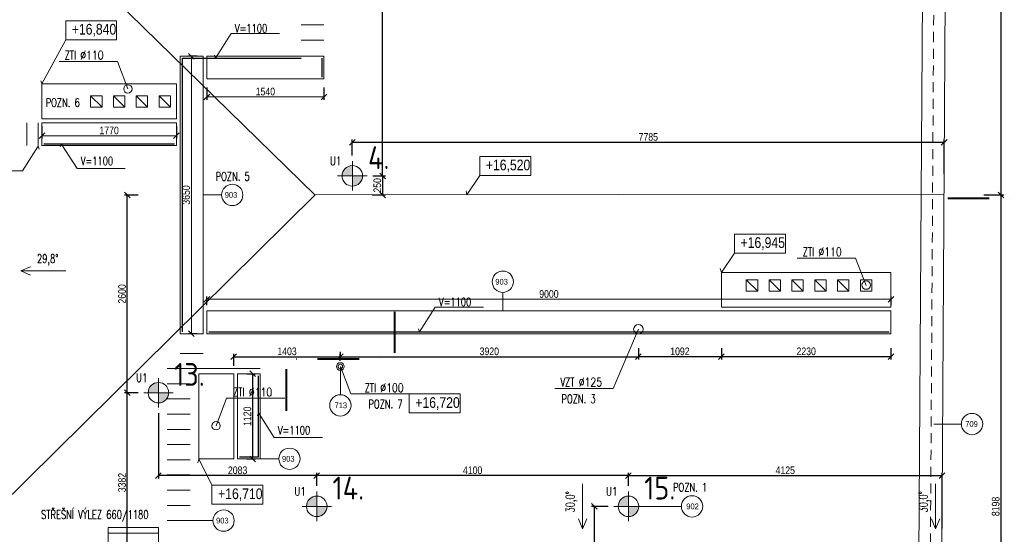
# Model space of a CAD drawing. Header units: millimetres. Extents: x -300958 to -108039, y 30118 to 292543.
# Tile 253 of 256: x -197241 to -184289, y 186822 to 193593. Entities that reach past the tile are written whole.
import ezdxf
from ezdxf.enums import TextEntityAlignment as Align

# ---------------------------------------------------------------- set-up
doc = ezdxf.new("R2010")
doc.units = ezdxf.units.MM
doc.header["$MEASUREMENT"] = 0
doc.linetypes.add('DGN Style 2', pattern=[879.857395, 527.914437, -351.942958])
doc.linetypes.add('DGN Style 4', pattern=[1094.119168, 546.717885, -273.358943, 0.683397, -273.358943])
doc.layers.get('0').update_dxf_attribs({"lineweight": 13})
doc.layers.get('Defpoints').update_dxf_attribs({"color": 3, "lineweight": 13})
for name, color, linetype, lineweight in [('dims', 7, 'Continuous', 9), ('legenda', 7, 'Continuous', 13), ('Materiály', 1, 'Continuous', 13), ('navrh', 1, 'Continuous', 9), ('popis', 7, 'Continuous', 9), ('PSV', 7, 'Continuous', 13), ('rez', 7, 'Continuous', 13), ('tenka', 7, 'Continuous', 13), ('TOPWET s.r.o. - kotevní body', 12, 'Continuous', 18), ('TOPWET s.r.o. - popisky', 12, 'Continuous', 18), ('výškové kóty', 7, 'Continuous', 13), ('zařizovací předměty', 7, 'Continuous', 9)]:
    doc.layers.add(name, color=color, linetype=linetype, lineweight=lineweight)
doc.styles.add('ISOCPEUR', font='isocpeur.ttf')
doc.styles.add('STYLE-0', font='ARIALN.TTF')
doc.styles.add('Style-Arial', font='arial.ttf')
doc.dimstyles.new('arch', dxfattribs={"dimscale": 50, "dimtxt": 2.5, "dimasz": 2.5, "dimexe": 1.25, "dimexo": 0.9, "dimtad": 1, "dimdec": 0, "dimtxsty": 'STYLE-0', "dimblk": 'ARCHTICK', "dimcen": 2.5, "dimadec": 0, "dimazin": 0, "dimtfac": 1, "dimtdec": 0, "dimtmove": 2, "dimatfit": 3, "dimldrblk": 'ARCHTICK', "dimfxl": 0, "dimarcsym": 0})

# ---------------------------------------------------------------- blocks, each defined once
blk = doc.blocks.new('_ArchTick')
at = {"color": 0, "linetype": 'ByBlock', "flags": 128}
blk.add_lwpolyline([(-0.5, -0.5), (0.5, 0.5)], dxfattribs=at)
blk = doc.blocks.new('*D2227')
at = {"layer": 'Defpoints', "color": 0, "linetype": 'Continuous'}
for p in [(-193023, 189159), (-193023, 189030), (-194425, 188965)]:
    blk.add_point(p, dxfattribs=at)
at = {"layer": 'dims', "color": 0, "linetype": 'Continuous', "lineweight": -2}
for p, q in [((-194425, 189040), (-194425, 189197)), ((-194425, 189159), (-193023, 189159)), ((-193023, 189105), (-193023, 189197))]:
    blk.add_line(p, q, dxfattribs=at)
at = {"layer": 'dims', "color": 0, "linetype": 'Continuous', "lineweight": -2, "xscale": 75, "yscale": 75, "zscale": 75, "rotation": 180}
blk.add_blockref('_ArchTick', (-194425, 189159), dxfattribs=at)
at = {"layer": 'dims', "color": 0, "linetype": 'Continuous', "lineweight": -2, "xscale": 75, "yscale": 75, "zscale": 75}
blk.add_blockref('_ArchTick', (-193023, 189159), dxfattribs=at)
at = {"layer": 'dims', "color": 0, "linetype": 'Continuous', "insert": (-193724, 189229), "char_height": 100, "attachment_point": 5, "style": 'STYLE-0'}
blk.add_mtext('1403', dxfattribs=at)
blk = doc.blocks.new('*D2228')
at = {"layer": 'Defpoints', "color": 0, "linetype": 'Continuous'}
for p in [(-189102, 189346), (-188010, 189346), (-188010, 189160)]:
    blk.add_point(p, dxfattribs=at)
at = {"layer": 'dims', "color": 0, "linetype": 'Continuous', "lineweight": -2}
for p, q in [((-189102, 189271), (-189102, 189122)), ((-188010, 189271), (-188010, 189122)), ((-189102, 189160), (-188010, 189160))]:
    blk.add_line(p, q, dxfattribs=at)
at = {"layer": 'dims', "color": 0, "linetype": 'Continuous', "lineweight": -2, "xscale": 75, "yscale": 75, "zscale": 75, "rotation": 180}
blk.add_blockref('_ArchTick', (-189102, 189160), dxfattribs=at)
at = {"layer": 'dims', "color": 0, "linetype": 'Continuous', "lineweight": -2, "xscale": 75, "yscale": 75, "zscale": 75}
blk.add_blockref('_ArchTick', (-188010, 189160), dxfattribs=at)
at = {"layer": 'dims', "color": 0, "linetype": 'Continuous', "insert": (-188556, 189229), "char_height": 100, "attachment_point": 5, "style": 'STYLE-0'}
blk.add_mtext('1092', dxfattribs=at)
blk = doc.blocks.new('*D2229')
at = {"layer": 'Defpoints', "color": 0, "linetype": 'Continuous'}
for p in [(-188010, 189346), (-185780, 189346), (-185780, 189160)]:
    blk.add_point(p, dxfattribs=at)
at = {"layer": 'dims', "color": 0, "linetype": 'Continuous', "lineweight": -2}
for p, q in [((-188010, 189271), (-188010, 189122)), ((-185780, 189271), (-185780, 189122)), ((-188010, 189160), (-185780, 189160))]:
    blk.add_line(p, q, dxfattribs=at)
at = {"layer": 'dims', "color": 0, "linetype": 'Continuous', "lineweight": -2, "xscale": 75, "yscale": 75, "zscale": 75, "rotation": 180}
blk.add_blockref('_ArchTick', (-188010, 189160), dxfattribs=at)
at = {"layer": 'dims', "color": 0, "linetype": 'Continuous', "lineweight": -2, "xscale": 75, "yscale": 75, "zscale": 75}
blk.add_blockref('_ArchTick', (-185780, 189160), dxfattribs=at)
at = {"layer": 'dims', "color": 0, "linetype": 'Continuous', "insert": (-186895, 189229), "char_height": 100, "attachment_point": 5, "style": 'STYLE-0'}
blk.add_mtext('2230', dxfattribs=at)
blk = doc.blocks.new('*U48')
at = {"layer": 'rez', "linetype": 'DGN Style 4', "lineweight": 40}
blk.add_line((-376, 574), (-376, -574), dxfattribs=at)
at = {"layer": 'rez', "linetype": 'Continuous', "lineweight": 0, "flags": 128}
blk.add_lwpolyline([(-376, -574), (376, -574), (146, -464)], dxfattribs=at)
blk = doc.blocks.new('*D2300')
at = {"layer": 'Defpoints', "color": 0, "linetype": 'Continuous'}
for p in [(-184633, 191288), (-184633, 183090), (-184333, 183090)]:
    blk.add_point(p, dxfattribs=at)
at = {"layer": 'dims', "color": 0, "linetype": 'Continuous', "lineweight": -2}
for p, q in [((-184558, 191288), (-184295, 191288)), ((-184333, 191288), (-184333, 183090)), ((-184558, 183090), (-184295, 183090))]:
    blk.add_line(p, q, dxfattribs=at)
at = {"layer": 'dims', "color": 0, "linetype": 'Continuous', "lineweight": -2, "xscale": 75, "yscale": 75, "zscale": 75}
for p, rotation in [((-184333, 191288), 90), ((-184333, 183090), 270)]:
    blk.add_blockref('_ArchTick', p, dxfattribs=dict(at, rotation=rotation))
at = {"layer": 'dims', "color": 0, "linetype": 'Continuous', "insert": (-184402, 187189), "char_height": 100, "attachment_point": 5, "rotation": 90, "style": 'STYLE-0'}
blk.add_mtext('8198', dxfattribs=at)
blk = doc.blocks.new('*D2302')
at = {"layer": 'Defpoints', "color": 0, "linetype": 'Continuous'}
for p in [(-184624, 199370), (-184624, 191288), (-184333, 191288)]:
    blk.add_point(p, dxfattribs=at)
at = {"layer": 'dims', "color": 0, "linetype": 'Continuous', "lineweight": -2}
for p, q in [((-184549, 199370), (-184295, 199370)), ((-184333, 199370), (-184333, 191288)), ((-184549, 191288), (-184295, 191288))]:
    blk.add_line(p, q, dxfattribs=at)
at = {"layer": 'dims', "color": 0, "linetype": 'Continuous', "lineweight": -2, "xscale": 75, "yscale": 75, "zscale": 75}
for p, rotation in [((-184333, 199370), 90), ((-184333, 191288), 270)]:
    blk.add_blockref('_ArchTick', p, dxfattribs=dict(at, rotation=rotation))
at = {"layer": 'dims', "color": 0, "linetype": 'Continuous', "insert": (-184402, 195329), "char_height": 100, "attachment_point": 5, "rotation": 90, "style": 'STYLE-0'}
blk.add_mtext('8082', dxfattribs=at)
blk = doc.blocks.new('*D2082')
at = {"layer": 'Defpoints', "color": 0, "linetype": 'Continuous'}
for p in [(-193023, 189299), (-189102, 189197), (-189102, 189159)]:
    blk.add_point(p, dxfattribs=at)
at = {"layer": 'dims', "color": 0, "linetype": 'Continuous', "lineweight": -2}
for p, q in [((-193023, 189224), (-193023, 189122)), ((-193023, 189159), (-189102, 189159)), ((-189102, 189122), (-189102, 189122))]:
    blk.add_line(p, q, dxfattribs=at)
at = {"layer": 'dims', "color": 0, "linetype": 'Continuous', "lineweight": -2, "xscale": 75, "yscale": 75, "zscale": 75, "rotation": 180}
blk.add_blockref('_ArchTick', (-193023, 189159), dxfattribs=at)
at = {"layer": 'dims', "color": 0, "linetype": 'Continuous', "lineweight": -2, "xscale": 75, "yscale": 75, "zscale": 75}
blk.add_blockref('_ArchTick', (-189102, 189159), dxfattribs=at)
at = {"layer": 'dims', "color": 0, "linetype": 'Continuous', "insert": (-191063, 189229), "char_height": 100, "attachment_point": 5, "style": 'STYLE-0'}
blk.add_mtext('3920', dxfattribs=at)
blk = doc.blocks.new('*D2083')
at = {"layer": 'Defpoints', "color": 0, "linetype": 'Continuous'}
for p in [(-185779, 189914), (-194779, 189761), (-185779, 189761)]:
    blk.add_point(p, dxfattribs=at)
at = {"layer": 'tenka', "color": 0, "linetype": 'ByBlock', "lineweight": -2}
for p, q in [((-194779, 189836), (-194779, 189952)), ((-185779, 189836), (-185779, 189952))]:
    blk.add_line(p, q, dxfattribs=at)
at = {"layer": 'tenka', "linetype": 'ByBlock', "lineweight": 0}
blk.add_line((-194779, 189914), (-185779, 189914), dxfattribs=at)
at = {"layer": 'tenka', "linetype": 'Continuous', "lineweight": 0, "xscale": 75, "yscale": 75, "zscale": 75, "rotation": 180}
blk.add_blockref('_ArchTick', (-194779, 189914), dxfattribs=at)
at = {"layer": 'tenka', "linetype": 'Continuous', "lineweight": 0, "xscale": 75, "yscale": 75, "zscale": 75}
blk.add_blockref('_ArchTick', (-185779, 189914), dxfattribs=at)
at = {"layer": 'tenka', "color": 0, "linetype": 'Continuous', "insert": (-190279, 189984), "char_height": 100, "attachment_point": 5, "style": 'STYLE-0'}
blk.add_mtext('9000', dxfattribs=at)
blk = doc.blocks.new('*D2084')
at = {"layer": 'Defpoints', "color": 0, "linetype": 'Continuous'}
for p in [(-194829, 193112), (-194982, 189461), (-194829, 189461)]:
    blk.add_point(p, dxfattribs=at)
at = {"layer": 'tenka', "color": 0, "linetype": 'ByBlock', "lineweight": -2}
for p, q in [((-194904, 193112), (-195019, 193112)), ((-194904, 189461), (-195019, 189461))]:
    blk.add_line(p, q, dxfattribs=at)
at = {"layer": 'tenka', "linetype": 'ByBlock', "lineweight": 0}
blk.add_line((-194982, 193112), (-194982, 189461), dxfattribs=at)
at = {"layer": 'tenka', "linetype": 'Continuous', "lineweight": 0, "xscale": 75, "yscale": 75, "zscale": 75}
for p, rotation in [((-194982, 193112), 90), ((-194982, 189461), 270)]:
    blk.add_blockref('_ArchTick', p, dxfattribs=dict(at, rotation=rotation))
at = {"layer": 'tenka', "color": 0, "linetype": 'Continuous', "insert": (-195051, 191286), "char_height": 100, "attachment_point": 5, "rotation": 90, "style": 'STYLE-0'}
blk.add_mtext('3650', dxfattribs=at)
blk = doc.blocks.new('*D2085')
at = {"layer": 'Defpoints', "color": 0, "linetype": 'Continuous'}
for p in [(-194779, 192777), (-193239, 192777), (-193239, 192577)]:
    blk.add_point(p, dxfattribs=at)
at = {"layer": 'tenka', "color": 0, "linetype": 'ByBlock', "lineweight": -2}
for p, q in [((-194779, 192702), (-194779, 192539)), ((-193239, 192702), (-193239, 192539))]:
    blk.add_line(p, q, dxfattribs=at)
at = {"layer": 'tenka', "linetype": 'ByBlock', "lineweight": 0}
blk.add_line((-194779, 192577), (-193239, 192577), dxfattribs=at)
at = {"layer": 'tenka', "linetype": 'Continuous', "lineweight": 0, "xscale": 75, "yscale": 75, "zscale": 75, "rotation": 180}
blk.add_blockref('_ArchTick', (-194779, 192577), dxfattribs=at)
at = {"layer": 'tenka', "linetype": 'Continuous', "lineweight": 0, "xscale": 75, "yscale": 75, "zscale": 75}
blk.add_blockref('_ArchTick', (-193239, 192577), dxfattribs=at)
at = {"layer": 'tenka', "color": 0, "linetype": 'Continuous', "insert": (-194009, 192647), "char_height": 100, "attachment_point": 5, "style": 'STYLE-0'}
blk.add_mtext('1540', dxfattribs=at)
blk = doc.blocks.new('Kotevní bod')
at = {"layer": 'TOPWET s.r.o. - kotevní body'}
h = blk.add_hatch(color=256, dxfattribs=at)
h.paths.add_polyline_path([(0, 0), (0, 112.5, 0.41421356), (-112.5, 0)])
h.paths.add_polyline_path([(112.5, 0), (0, 0), (0, -112.5, 0.41421356)])
for p, q in [((0, -161.25), (0, 161.25)), ((-161.25, 0), (161.25, 0))]:
    blk.add_line(p, q, dxfattribs=at)
blk.add_circle((0, 0), 112.5, dxfattribs=at)
blk = doc.blocks.new('*D2095')
at = {"layer": 'Defpoints', "color": 0, "linetype": 'Continuous'}
for p in [(-189426, 187190), (-189683, 183090), (-189233, 183090)]:
    blk.add_point(p, dxfattribs=at)
at = {"layer": 'dims', "color": 0, "linetype": 'Continuous', "lineweight": -2}
for p, q in [((-189501, 187190), (-189720, 187190)), ((-189683, 187190), (-189683, 183090)), ((-189308, 183090), (-189720, 183090))]:
    blk.add_line(p, q, dxfattribs=at)
at = {"layer": 'dims', "color": 0, "linetype": 'Continuous', "lineweight": -2, "xscale": 75, "yscale": 75, "zscale": 75}
for p, rotation in [((-189683, 187190), 90), ((-189683, 183090), 270)]:
    blk.add_blockref('_ArchTick', p, dxfattribs=dict(at, rotation=rotation))
at = {"layer": 'dims', "color": 0, "linetype": 'Continuous', "insert": (-189752, 185140), "char_height": 100, "attachment_point": 5, "rotation": 90, "style": 'STYLE-0'}
blk.add_mtext('4100', dxfattribs=at)
blk = doc.blocks.new('*D2096')
at = {"layer": 'Defpoints', "color": 0, "linetype": 'Continuous'}
for p in [(-185108, 187595), (-189233, 187383), (-185108, 186824)]:
    blk.add_point(p, dxfattribs=at)
at = {"layer": 'dims', "color": 0, "linetype": 'Continuous', "lineweight": -2}
for p, q in [((-189233, 187458), (-189233, 187632)), ((-189233, 187595), (-185108, 187595)), ((-185108, 186899), (-185108, 187632))]:
    blk.add_line(p, q, dxfattribs=at)
at = {"layer": 'dims', "color": 0, "linetype": 'Continuous', "lineweight": -2, "xscale": 75, "yscale": 75, "zscale": 75, "rotation": 180}
blk.add_blockref('_ArchTick', (-189233, 187595), dxfattribs=at)
at = {"layer": 'dims', "color": 0, "linetype": 'Continuous', "lineweight": -2, "xscale": 75, "yscale": 75, "zscale": 75}
blk.add_blockref('_ArchTick', (-185108, 187595), dxfattribs=at)
at = {"layer": 'dims', "color": 0, "linetype": 'Continuous', "insert": (-187170, 187664), "char_height": 100, "attachment_point": 5, "style": 'STYLE-0'}
blk.add_mtext('4125', dxfattribs=at)
blk = doc.blocks.new('*D2097')
at = {"layer": 'Defpoints', "color": 0, "linetype": 'Continuous'}
for p in [(-193333, 187595), (-193333, 187383), (-189233, 187383)]:
    blk.add_point(p, dxfattribs=at)
at = {"layer": 'dims', "color": 0, "linetype": 'Continuous', "lineweight": -2}
for p, q in [((-193333, 187458), (-193333, 187632)), ((-189233, 187595), (-193333, 187595)), ((-189233, 187458), (-189233, 187632))]:
    blk.add_line(p, q, dxfattribs=at)
at = {"layer": 'dims', "color": 0, "linetype": 'Continuous', "lineweight": -2, "xscale": 75, "yscale": 75, "zscale": 75, "rotation": 180}
blk.add_blockref('_ArchTick', (-193333, 187595), dxfattribs=at)
at = {"layer": 'dims', "color": 0, "linetype": 'Continuous', "lineweight": -2, "xscale": 75, "yscale": 75, "zscale": 75}
blk.add_blockref('_ArchTick', (-189233, 187595), dxfattribs=at)
at = {"layer": 'dims', "color": 0, "linetype": 'Continuous', "insert": (-191283, 187664), "char_height": 100, "attachment_point": 5, "style": 'STYLE-0'}
blk.add_mtext('4100', dxfattribs=at)
blk = doc.blocks.new('*D2109')
at = {"layer": 'Defpoints', "color": 0, "linetype": 'Continuous'}
for p in [(-185080, 191980), (-192865, 191731), (-185080, 191490)]:
    blk.add_point(p, dxfattribs=at)
at = {"layer": 'dims', "color": 0, "linetype": 'Continuous', "lineweight": -2}
for p, q in [((-192865, 191806), (-192865, 192018)), ((-192865, 191980), (-185080, 191980)), ((-185080, 191565), (-185080, 192018))]:
    blk.add_line(p, q, dxfattribs=at)
at = {"layer": 'dims', "color": 0, "linetype": 'Continuous', "lineweight": -2, "xscale": 75, "yscale": 75, "zscale": 75, "rotation": 180}
blk.add_blockref('_ArchTick', (-192865, 191980), dxfattribs=at)
at = {"layer": 'dims', "color": 0, "linetype": 'Continuous', "lineweight": -2, "xscale": 75, "yscale": 75, "zscale": 75}
blk.add_blockref('_ArchTick', (-185080, 191980), dxfattribs=at)
at = {"layer": 'dims', "color": 0, "linetype": 'Continuous', "insert": (-188972, 192050), "char_height": 100, "attachment_point": 5, "style": 'STYLE-0'}
blk.add_mtext('7785', dxfattribs=at)
blk = doc.blocks.new('*D2110')
at = {"layer": 'Defpoints', "color": 0, "linetype": 'Continuous'}
for p in [(-192865, 199370), (-192466, 199370), (-192671, 191538)]:
    blk.add_point(p, dxfattribs=at)
at = {"layer": 'dims', "color": 0, "linetype": 'Continuous', "lineweight": -2}
for p, q in [((-192790, 199370), (-192428, 199370)), ((-192466, 191538), (-192466, 199370)), ((-192596, 191538), (-192428, 191538))]:
    blk.add_line(p, q, dxfattribs=at)
at = {"layer": 'dims', "color": 0, "linetype": 'Continuous', "lineweight": -2, "xscale": 75, "yscale": 75, "zscale": 75}
for p, rotation in [((-192466, 199370), 90), ((-192466, 191538), 270)]:
    blk.add_blockref('_ArchTick', p, dxfattribs=dict(at, rotation=rotation))
at = {"layer": 'dims', "color": 0, "linetype": 'Continuous', "insert": (-192536, 195454), "char_height": 100, "attachment_point": 5, "rotation": 90, "style": 'STYLE-0'}
blk.add_mtext('7832', dxfattribs=at)
blk = doc.blocks.new('*D2112')
at = {"layer": 'Defpoints', "color": 0, "linetype": 'Continuous'}
for p in [(-192671, 191538), (-192681, 191288), (-192466, 191288)]:
    blk.add_point(p, dxfattribs=at)
at = {"layer": 'dims', "color": 0, "linetype": 'Continuous', "lineweight": -2}
for p, q in [((-192596, 191538), (-192428, 191538)), ((-192466, 191538), (-192466, 191288)), ((-192606, 191288), (-192428, 191288))]:
    blk.add_line(p, q, dxfattribs=at)
at = {"layer": 'dims', "color": 0, "linetype": 'Continuous', "lineweight": -2, "xscale": 75, "yscale": 75, "zscale": 75}
for p, rotation in [((-192466, 191538), 90), ((-192466, 191288), 270)]:
    blk.add_blockref('_ArchTick', p, dxfattribs=dict(at, rotation=rotation))
at = {"layer": 'dims', "color": 0, "linetype": 'Continuous', "insert": (-192536, 191413), "char_height": 100, "attachment_point": 5, "rotation": 90, "style": 'STYLE-0'}
blk.add_mtext('250', dxfattribs=at)
blk = doc.blocks.new('*D2115')
at = {"layer": 'Defpoints', "color": 0, "linetype": 'Continuous'}
for p in [(-195825, 188685), (-195609, 188685), (-195609, 185303)]:
    blk.add_point(p, dxfattribs=at)
at = {"layer": 'dims', "color": 0, "linetype": 'Continuous', "lineweight": -2}
for p, q in [((-195684, 188685), (-195862, 188685)), ((-195825, 185303), (-195825, 188685)), ((-195684, 185303), (-195862, 185303))]:
    blk.add_line(p, q, dxfattribs=at)
at = {"layer": 'dims', "color": 0, "linetype": 'Continuous', "lineweight": -2, "xscale": 75, "yscale": 75, "zscale": 75}
for p, rotation in [((-195825, 188685), 90), ((-195825, 185303), 270)]:
    blk.add_blockref('_ArchTick', p, dxfattribs=dict(at, rotation=rotation))
at = {"layer": 'dims', "color": 0, "linetype": 'Continuous', "insert": (-195894, 187503), "char_height": 100, "attachment_point": 5, "rotation": 90, "style": 'STYLE-0'}
blk.add_mtext('3382', dxfattribs=at)
blk = doc.blocks.new('*D2116')
at = {"layer": 'Defpoints', "color": 0, "linetype": 'Continuous'}
for p in [(-195416, 188492), (-195416, 187595), (-193333, 187383)]:
    blk.add_point(p, dxfattribs=at)
at = {"layer": 'dims', "color": 0, "linetype": 'Continuous', "lineweight": -2}
for p, q in [((-195416, 188417), (-195416, 187557)), ((-193333, 187595), (-195416, 187595)), ((-193333, 187458), (-193333, 187632))]:
    blk.add_line(p, q, dxfattribs=at)
at = {"layer": 'dims', "color": 0, "linetype": 'Continuous', "lineweight": -2, "xscale": 75, "yscale": 75, "zscale": 75, "rotation": 180}
blk.add_blockref('_ArchTick', (-195416, 187595), dxfattribs=at)
at = {"layer": 'dims', "color": 0, "linetype": 'Continuous', "lineweight": -2, "xscale": 75, "yscale": 75, "zscale": 75}
blk.add_blockref('_ArchTick', (-193333, 187595), dxfattribs=at)
at = {"layer": 'dims', "color": 0, "linetype": 'Continuous', "insert": (-194374, 187664), "char_height": 100, "attachment_point": 5, "style": 'STYLE-0'}
blk.add_mtext('2083', dxfattribs=at)
blk = doc.blocks.new('*D2117')
at = {"layer": 'Defpoints', "color": 0, "linetype": 'Continuous'}
for p in [(-195825, 191285), (-195609, 191285), (-195609, 188685)]:
    blk.add_point(p, dxfattribs=at)
at = {"layer": 'dims', "color": 0, "linetype": 'Continuous', "lineweight": -2}
for p, q in [((-195684, 191285), (-195862, 191285)), ((-195825, 188685), (-195825, 191285)), ((-195684, 188685), (-195862, 188685))]:
    blk.add_line(p, q, dxfattribs=at)
at = {"layer": 'dims', "color": 0, "linetype": 'Continuous', "lineweight": -2, "xscale": 75, "yscale": 75, "zscale": 75}
for p, rotation in [((-195825, 191285), 90), ((-195825, 188685), 270)]:
    blk.add_blockref('_ArchTick', p, dxfattribs=dict(at, rotation=rotation))
at = {"layer": 'dims', "color": 0, "linetype": 'Continuous', "insert": (-195894, 189985), "char_height": 100, "attachment_point": 5, "rotation": 90, "style": 'STYLE-0'}
blk.add_mtext('2600', dxfattribs=at)
blk = doc.blocks.new('*D2119')
at = {"layer": 'Defpoints', "color": 0, "linetype": 'Continuous'}
for p in [(-196949, 192266), (-195179, 192266), (-195179, 192065)]:
    blk.add_point(p, dxfattribs=at)
at = {"layer": 'tenka', "color": 0, "linetype": 'ByBlock', "lineweight": -2}
for p, q in [((-196949, 192191), (-196949, 192028)), ((-195179, 192191), (-195179, 192028))]:
    blk.add_line(p, q, dxfattribs=at)
at = {"layer": 'tenka', "linetype": 'ByBlock', "lineweight": 0}
blk.add_line((-196949, 192065), (-195179, 192065), dxfattribs=at)
at = {"layer": 'tenka', "linetype": 'Continuous', "lineweight": 0, "xscale": 75, "yscale": 75, "zscale": 75, "rotation": 180}
blk.add_blockref('_ArchTick', (-196949, 192065), dxfattribs=at)
at = {"layer": 'tenka', "linetype": 'Continuous', "lineweight": 0, "xscale": 75, "yscale": 75, "zscale": 75}
blk.add_blockref('_ArchTick', (-195179, 192065), dxfattribs=at)
at = {"layer": 'tenka', "color": 0, "linetype": 'Continuous', "insert": (-196064, 192135), "char_height": 100, "attachment_point": 5, "style": 'STYLE-0'}
blk.add_mtext('1770', dxfattribs=at)
blk = doc.blocks.new('*D2121')
at = {"layer": 'Defpoints', "color": 0, "linetype": 'Continuous'}
for p in [(-194329, 188935), (-194175, 188935), (-194329, 187815)]:
    blk.add_point(p, dxfattribs=at)
at = {"layer": 'dims', "color": 0, "linetype": 'Continuous', "lineweight": -2}
for p, q in [((-194254, 188935), (-194138, 188935)), ((-194175, 187815), (-194175, 188935)), ((-194254, 187815), (-194138, 187815))]:
    blk.add_line(p, q, dxfattribs=at)
at = {"layer": 'dims', "color": 0, "linetype": 'Continuous', "lineweight": -2, "xscale": 75, "yscale": 75, "zscale": 75}
for p, rotation in [((-194175, 188935), 90), ((-194175, 187815), 270)]:
    blk.add_blockref('_ArchTick', p, dxfattribs=dict(at, rotation=rotation))
at = {"layer": 'dims', "color": 0, "linetype": 'Continuous', "insert": (-194245, 188375), "char_height": 100, "attachment_point": 5, "rotation": 90, "style": 'STYLE-0'}
blk.add_mtext('1120', dxfattribs=at)

msp = doc.modelspace()

# ---------------------------------------------------------------- linework, layer by layer
at = {"layer": 'Materiály', "linetype": 'Continuous'}
msp.add_line((-185032.6, 199370), (-185132.6, 183090), dxfattribs=at)
at = {"layer": 'navrh', "linetype": 'Continuous', "lineweight": 30}
for p, q in [((-195103.9, 193086.5), (-195103.9, 189486.2)), ((-195103.9, 193086.5), (-193539.2, 193086.5)), ((-193264.2, 193088.5), (-193264.2, 192838.5)), ((-196923.7, 191961.5), (-195203.9, 191961.5)), ((-194753.9, 189486.2), (-185805.3, 189486.2))]:
    msp.add_line(p, q, dxfattribs=at)
at = {"layer": 'navrh', "linetype": 'Continuous', "lineweight": 30, "flags": 128}
msp.add_lwpolyline([(-194350.4, 187840.9), (-194100.4, 187840.9), (-194100.4, 188908.5)], dxfattribs=at)
at = {"layer": 'PSV', "linetype": 'Continuous', "lineweight": 0}
for p, q in [((-194585.2, 191287.4), (-194828.9, 191287.4)), ((-190885.4, 190004.9), (-190885.4, 189761.2)), ((-193022.6, 189030), (-193022.6, 188658.7)), ((-185217.9, 188273.1), (-184853.4, 188273.1)), ((-193831.6, 187815.9), (-194075.4, 187815.9)), ((-189039.1, 187190), (-188536.1, 187190)), ((-194698.9, 187003), (-194999.2, 187003))]:
    msp.add_line(p, q, dxfattribs=at)
for centre in [(-194445.1, 191287.4), (-190885.4, 190145), (-193022.6, 188518.7), (-184713.3, 188273.1), (-193691.6, 187815.9), (-188396, 187190), (-194558.8, 187003)]:
    msp.add_circle(centre, 140.1, dxfattribs=at)
at = {"layer": 'rez', "linetype": 'DGN Style 4', "lineweight": 40, "flags": 128}
msp.add_lwpolyline([(-193732.6, 188446.7), (-193732.6, 189131.7), (-192307.6, 189131.7), (-192307.6, 189747.7)], dxfattribs=at)
at = {"layer": 'tenka', "linetype": 'Continuous'}
for p, q in [((-185382.2, 191287.5), (-185332.6, 199370)), ((-193539.2, 193523.5), (-193239.2, 193523.5)), ((-193539.2, 193323.5), (-193239.2, 193323.5)), ((-197148.7, 191936.5), (-197148.7, 192236.5)), ((-196998.7, 191936.5), (-196998.7, 192236.5)), ((-198011.1, 186689.3), (-193354.1, 191287.4)), ((-185432.6, 183090), (-185382.2, 191287.5)), ((-195128.9, 189203), (-194828.9, 189203)), ((-195299.2, 189003), (-194075.4, 189003)), ((-195299.2, 188803), (-194999.2, 188803)), ((-195299.2, 188603), (-194999.2, 188603)), ((-195299.2, 188403), (-194999.2, 188403)), ((-195299.2, 188203), (-194999.2, 188203)), ((-195299.2, 188003), (-194999.2, 188003)), ((-195299.2, 187803), (-194999.2, 187803)), ((-195299.2, 187603), (-194999.2, 187603)), ((-195299.2, 187403), (-194999.2, 187403)), ((-195299.2, 187203), (-194999.2, 187203)), ((-195299.2, 187003), (-194999.2, 187003))]:
    msp.add_line(p, q, dxfattribs=at)
at = {"layer": 'tenka', "linetype": 'Continuous', "lineweight": 0}
for p, q in [((-196307.6, 192590), (-196157.6, 192440)), ((-196007.6, 192590), (-195857.6, 192440)), ((-195707.6, 192590), (-195557.6, 192440)), ((-195407.6, 192590), (-195257.6, 192440)), ((-187682.6, 190170), (-187532.6, 190020)), ((-187382.6, 190170), (-187232.6, 190020)), ((-187082.6, 190170), (-186932.6, 190020)), ((-186782.6, 190170), (-186632.6, 190020)), ((-186482.6, 190170), (-186332.6, 190020))]:
    msp.add_line(p, q, dxfattribs=at)
at = {"layer": 'tenka', "linetype": 'Continuous'}
msp.add_lwpolyline([(-185082.2, 191287.2), (-189362.1, 191291.6), (-193358.5, 191287.4), (-201632.6, 199370)], dxfattribs=at)
at = {"layer": 'tenka', "linetype": 'DGN Style 2', "ltscale": 0.25}
msp.add_lwpolyline([(-185182.6, 199370), (-185282.6, 183090)], dxfattribs=at)
at = {"layer": 'tenka', "linetype": 'Continuous', "flags": 128}
for points in [[(-194828.9, 193111.5), (-195128.9, 193111.5), (-195128.9, 189461.2), (-194828.9, 189461.2), (-194828.9, 193111.5)], [(-195178.9, 191936.5), (-195178.9, 192236.5), (-196948.7, 192236.5), (-196948.7, 191936.5), (-195178.9, 191936.5)], [(-194075.4, 188933.5), (-194375.4, 188933.5), (-194375.4, 187815.9), (-194075.4, 187815.9), (-194075.4, 188933.5)]]:
    msp.add_lwpolyline(points, dxfattribs=at)
for points in [[(-194778.9, 193113.5), (-193239.2, 193113.5), (-193239.2, 192813.5), (-194778.9, 192813.5)], [(-194778.9, 189461.2), (-185780.3, 189461.2), (-185780.3, 189761.2), (-194778.9, 189761.2)], [(-195415.8, 186837.9), (-195415.8, 186912.2), (-196075.8, 186912.2), (-196075.8, 186837.9)], [(-195415.8, 185803), (-195415.8, 186837.9), (-196075.8, 186837.9), (-196075.8, 185803)]]:
    msp.add_lwpolyline(points, close=True, dxfattribs=at)
at = {"layer": 'tenka', "linetype": 'Continuous', "lineweight": 0}
for points in [[(-196948.7, 192747.2), (-195178.9, 192747.2), (-195178.9, 192286.5), (-196948.7, 192286.5)], [(-196307.6, 192590), (-196157.6, 192590), (-196157.6, 192440), (-196307.6, 192440)], [(-196007.6, 192590), (-195857.6, 192590), (-195857.6, 192440), (-196007.6, 192440)], [(-195707.6, 192590), (-195557.6, 192590), (-195557.6, 192440), (-195707.6, 192440)], [(-195407.6, 192590), (-195257.6, 192590), (-195257.6, 192440), (-195407.6, 192440)], [(-188010.3, 189811.2), (-185780.3, 189811.2), (-185780.3, 190268.4), (-188010.3, 190268.4)], [(-187532.6, 190170), (-187682.6, 190170), (-187682.6, 190020), (-187532.6, 190020)], [(-187232.6, 190170), (-187382.6, 190170), (-187382.6, 190020), (-187232.6, 190020)], [(-186932.6, 190170), (-187082.6, 190170), (-187082.6, 190020), (-186932.6, 190020)], [(-186632.6, 190170), (-186782.6, 190170), (-186782.6, 190020), (-186632.6, 190020)], [(-186332.6, 190170), (-186482.6, 190170), (-186482.6, 190020), (-186332.6, 190020)], [(-186032.6, 190170), (-186182.6, 190170), (-186182.6, 190020), (-186032.6, 190020)], [(-194882.6, 188933.5), (-194425.4, 188933.5), (-194425.4, 187815.9), (-194882.6, 187815.9)]]:
    msp.add_lwpolyline(points, close=True, dxfattribs=at)
at = {"layer": 'tenka', "linetype": 'Continuous', "lineweight": 0, "flags": 128}
for points in [[(-196635.7, 190287.4), (-197225.7, 190287.4), (-197096.7, 190232.3), (-197225.7, 190287.4), (-197096.7, 190342.5)], [(-189836.9, 187485.5), (-189836.9, 186895.5), (-189781.8, 187024.5), (-189836.9, 186895.5), (-189892, 187024.5)], [(-185192.1, 187485.5), (-185192.1, 186895.5), (-185137, 187024.5), (-185192.1, 186895.5), (-185247.2, 187024.5)]]:
    msp.add_lwpolyline(points, dxfattribs=at)
at = {"layer": 'tenka', "linetype": 'Continuous'}
for centre, radius in [((-195816.9, 192682.6), 55), ((-186106, 190100.3), 55), ((-189102.5, 189521), 62), ((-193022.6, 189030), 50), ((-193022.6, 189030), 30), ((-194657.2, 188250), 55)]:
    msp.add_circle(centre, radius, dxfattribs=at)
at = {"layer": 'výškové kóty', "linetype": 'Continuous', "lineweight": 0, "flags": 128}
for points in [[(-196635.7, 193577.9), (-195965, 193577.9), (-195965, 193328.3), (-196635.7, 193328.3)], [(-191189, 191792.4), (-190518.3, 191792.4), (-190518.3, 191542.9), (-191189, 191542.9)], [(-187838.9, 190771.4), (-187168.2, 190771.4), (-187168.2, 190521.9), (-187838.9, 190521.9)], [(-192116.8, 188418.7), (-191446.1, 188418.7), (-191446.1, 188668.3), (-192116.8, 188668.3)], [(-194711.2, 187218.9), (-194040.5, 187218.9), (-194040.5, 187468.4), (-194711.2, 187468.4)]]:
    msp.add_lwpolyline(points, close=True, dxfattribs=at)
for points in [[(-193824.8, 193411.7), (-194459.1, 193411.7), (-194665.8, 193086.5), (-194679.2, 193126.5)], [(-196001.4, 193328.3), (-196635.7, 193328.3), (-196948.7, 192747.2), (-196962.1, 192787.2)], [(-195852.4, 191636.3), (-196486.7, 191636.3), (-196693.4, 191961.5), (-196706.8, 191921.5)], [(-197710.4, 191603.5), (-197205.3, 191603.5), (-196998.7, 191928.6), (-196985.2, 191888.7)], [(-190554.7, 191542.9), (-191189, 191542.9), (-191360.3, 191289.5), (-191368.3, 191340)], [(-187204.6, 190521.9), (-187838.9, 190521.9), (-188010.3, 190268.4), (-188024.9, 190321.5)], [(-191141.2, 189811.3), (-191775.5, 189811.3), (-191982.2, 189486.2), (-191995.6, 189526.1)], [(-193259.4, 188093.8), (-193893.7, 188093.8), (-194100.4, 188418.9), (-194113.8, 188379)], [(-194076.9, 187468.4), (-194711.2, 187468.4), (-194882.6, 187815.9), (-194897.2, 187762.8)]]:
    msp.add_lwpolyline(points, dxfattribs=at)
at = {"layer": 'zařizovací předměty', "linetype": 'Continuous', "flags": 128}
for points in [[(-195816.9, 192682.6), (-195955.2, 193044.3), (-196722.7, 193044.3)], [(-186107.6, 190095), (-186245.9, 190456.7), (-187013.4, 190456.7)], [(-189102.5, 189521), (-189432.9, 188738.5), (-190200.4, 188738.5)], [(-193022.6, 189030), (-192884.3, 188668.3), (-192116.8, 188668.3)], [(-194657.2, 188250), (-194518.9, 188611.7), (-193751.4, 188611.7)]]:
    msp.add_lwpolyline(points, dxfattribs=at)

# ---------------------------------------------------------------- block references
at = {"layer": 'rez', "linetype": 'DGN Style 4', "lineweight": 40, "rotation": 90}
msp.add_blockref('*U48', (-184458.7, 191621.1), dxfattribs=at)
at = {"layer": 'TOPWET s.r.o. - kotevní body', "xscale": 1.200000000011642, "yscale": 1.200000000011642, "zscale": 1.2}
for p in [(-192864.6, 191538), (-195415.8, 188685), (-193332.6, 187190), (-189232.6, 187190)]:
    msp.add_blockref('Kotevní bod', p, dxfattribs=at)

# ---------------------------------------------------------------- texts
at = {"layer": 'legenda', "linetype": 'Continuous', "lineweight": 0, "char_height": 112, "line_spacing_factor": 0.765173, "style": 'Style-Arial'}
for s, insert, attachment_point, rotation in [('{\\Fromans|c238;\\W0.71429;V=1100}', (-194409.5, 193479.2), 4, 359.99884), ('{\\Fromans|c0;\\W0.71429;POZN. \\Fromans|c238;6}', (-196899, 192501.9), 4, 0.00116), ('{\\Fromans|c238;\\W0.71429;V=1100}', (-196437, 191733.8), 4, 0.00116), ('{\\Fromans|c0;\\W0.71429;POZN. \\Fromans|c238;5}', (-194663.1, 191530.2), 4, 0.00116), ('{\\Fromans|c238;\\W0.71429;V=1100}', (-191725.8, 189878.9), 4, 359.99884), ('{\\Fromans|c0;\\W0.71429;POZN. \\Fromans|c238;7}', (-192203.8, 188535.6), 6, 0.00116), ('{\\Fromans|c0;\\W0.71429;POZN. \\Fromans|c238;3}', (-190113.3, 188604.3), 4, 0.00116), ('{\\Fromans|c238;\\W0.71429;V=1100}', (-193844, 188191.2), 4, 0.00116), ('{\\Fromans|c0;\\W0.71429;POZN. \\Fromans|c238;1}', (-188646.4, 187441.3), 4, 0.00116)]:
    msp.add_mtext(s, dxfattribs=dict(at, insert=insert, attachment_point=attachment_point, rotation=rotation))
at = {"layer": 'popis', "linetype": 'Continuous', "char_height": 112, "attachment_point": 4, "line_spacing_factor": 0.765173, "style": 'Style-Arial'}
for s, insert, rotation in [('{\\Fromans|c238;\\W0.71429;29,8°}', (-197012.8, 190433), 0.00116), ('{\\Fromans|c238;\\W0.71429;30,0°}', (-189982.6, 187108.4), 90.00116), ('{\\Fromans|c238;\\W0.71429;30,0°}', (-185337.8, 187108.4), 90.00116), ('{\\Fromans|c238;\\W0.71429;STŘEŠNÍ VÝLEZ 660/1180}', (-196958.7, 187063.6), 0.00116)]:
    msp.add_mtext(s, dxfattribs=dict(at, insert=insert, rotation=rotation))
at = {"layer": 'PSV', "linetype": 'Continuous', "lineweight": 0, "style": 'STYLE-0'}
for s, p in [('903', (-194461.1, 191287.4)), ('903', (-190901.3, 190145)), ('713', (-193016.3, 188519.6)), ('709', (-184719.6, 188274.1)), ('903', (-193707.5, 187815.9)), ('902', (-188389.7, 187190)), ('903', (-194574.7, 187003))]:
    msp.add_text(s, height=75, dxfattribs=at).set_placement(p, align=Align.MIDDLE_CENTER)
at = {"layer": 'TOPWET s.r.o. - popisky', "style": 'ISOCPEUR', "width": 0.9}
for s, p in [('4.', (-192659, 191628.2)), ('13.', (-195210.2, 188775.3)), ('14.', (-193127, 187280.2)), ('15.', (-189027, 187280.2))]:
    msp.add_text(s, height=300, dxfattribs=at).set_placement(p)
at = {"layer": 'výškové kóty', "linetype": 'Continuous', "lineweight": 0, "char_height": 140, "width": 1046.843, "style": 'STYLE-0'}
for s, insert, attachment_point in [('+16,840', (-196555.1, 193537), 1), ('+16,520', (-191108.4, 191751.5), 1), ('+16,945', (-187758.4, 190730.5), 1), ('+16,720', (-192036.3, 188459.6), 7), ('+16,710', (-194630.7, 187259.8), 7)]:
    msp.add_mtext(s, dxfattribs=dict(at, insert=insert, attachment_point=attachment_point))
at = {"layer": 'zařizovací předměty', "linetype": 'Continuous', "char_height": 112, "line_spacing_factor": 0.765173, "style": 'Style-Arial'}
for s, insert, attachment_point, rotation in [('{\\Fromans|c238;\\W0.71429;ZTI \\W0.8;%%C110}', (-196649.6, 193126.3), 4, 359.99884), ('{\\Fromans|c238;\\W0.71429;U\\W0.8;1}', (-193158.5, 191735), 4, 359.99884), ('{\\Fromans|c238;\\W0.71429;ZTI \\W0.8;%%C110}', (-186940.3, 190538.7), 4, 359.99884), ('{\\Fromans|c238;\\W0.71429;U\\W0.8;1}', (-195709.6, 188882), 4, 359.99884), ('{\\Fromans|c238;\\W0.71429;VZT \\W0.8;%%C125}', (-190127.3, 188824.4), 4, 0.00116), ('{\\Fromans|c238;\\W0.71429;ZTI \\W0.8;%%C110}', (-193919.3, 188693.7), 6, 0.00116), ('{\\Fromans|c238;\\W0.71429;ZTI \\W0.8;%%C100}', (-192189.9, 188750.1), 6, 359.99884), ('{\\Fromans|c238;\\W0.71429;U\\W0.8;1}', (-193626.5, 187387), 4, 359.99884), ('{\\Fromans|c238;\\W0.71429;U\\W0.8;1}', (-189526.5, 187387), 4, 359.99884)]:
    msp.add_mtext(s, dxfattribs=dict(at, insert=insert, attachment_point=attachment_point, rotation=rotation))

# ---------------------------------------------------------------- dimensions: what is measured, and where the dimension line sits
at = {"layer": 'dims', "linetype": 'Continuous'}
for base, p1, p2, angle, picture, middle in [((-192465.9, 199370), (-192671.1, 191538), (-192864.6, 199370), 90, '*D2110', (-192535.7, 195454)), ((-184332.5888, 191287.5084), (-184624.1888, 199369.9893), (-184624.1888, 191287.5084), 270, '*D2302', (-184402.3961, 195328.7488)), ((-192465.9, 191287.9), (-192671.1, 191538), (-192681, 191287.9), 90, '*D2112', (-192535.7, 191412.9)), ((-195824.5, 191285), (-195609.3, 188685), (-195609.3, 191285), 90, '*D2117', (-195894.3, 189985)), ((-184332.5888, 183089.9893), (-184632.5888, 191287.5084), (-184632.5888, 183089.9893), 270, '*D2300', (-184402.3961, 187188.7488)), ((-194175, 188934.5), (-194328.6, 187814.9), (-194328.6, 188934.5), 90, '*D2121', (-194244.8, 188374.7)), ((-189682.7, 183090), (-189426.1, 187190), (-189232.6, 183090), 90, '*D2095', (-189752.5, 185140))]:
    dim = msp.add_linear_dim(base=base, p1=p1, p2=p2, angle=angle, dimstyle='arch', override={"dimtxt": 2, "dimasz": 1.5, "dimexe": 0.75, "dimexo": 1.5, "dimgap": 0.375, "dimcen": 0.05}, dxfattribs=at)
    dim.commit()
    dim.dimension.update_dxf_attribs({"geometry": picture, "text_midpoint": middle})
for base, p1, p2, override, picture, middle in [((-185080, 191980.3), (-192864.6, 191731.5), (-185080, 191490.3), {"dimtxt": 2, "dimasz": 1.5, "dimexe": 0.75, "dimexo": 1.5, "dimgap": 0.375, "dimcen": 0.05}, '*D2109', (-188972.3, 192050.2)), ((-193022.6, 189159.4), (-194425.4, 188964.7), (-193022.6, 189030), {"dimtxt": 2, "dimasz": 1.5, "dimexe": 0.75, "dimexo": 1.5, "dimgap": 0.375, "dimcen": 0.001}, '*D2227', (-193724, 189229.2)), ((-189102.5, 189159.4), (-193022.6, 189299.3), (-189102.5, 189196.7), {"dimtxt": 2, "dimasz": 1.5, "dimexe": 0.75, "dimexo": 1.5, "dimgap": 0.375, "dimcen": 0.001}, '*D2082', (-191062.5, 189229.2)), ((-188010.3, 189159.6), (-189102.5, 189345.9), (-188010.3, 189345.9), {"dimtxt": 2, "dimasz": 1.5, "dimexe": 0.75, "dimexo": 1.5, "dimgap": 0.375, "dimcen": 0.001}, '*D2228', (-188556.4, 189229.4)), ((-185780.3, 189159.6), (-188010.3, 189345.9), (-185780.3, 189345.9), {"dimtxt": 2, "dimasz": 1.5, "dimexe": 0.75, "dimexo": 1.5, "dimgap": 0.375, "dimcen": 0.001}, '*D2229', (-186895.3, 189229.4)), ((-195415.8, 187594.6), (-193332.6, 187383.5), (-195415.8, 188491.5), {"dimtxt": 2, "dimasz": 1.5, "dimexe": 0.75, "dimexo": 1.5, "dimgap": 0.375, "dimcen": 0.05}, '*D2116', (-194374.2, 187664.4)), ((-193332.6, 187594.6), (-189232.6, 187383.5), (-193332.6, 187383.5), {"dimtxt": 2, "dimasz": 1.5, "dimexe": 0.75, "dimexo": 1.5, "dimgap": 0.375, "dimcen": 0.05}, '*D2097', (-191282.6, 187664.4)), ((-185107.6, 187594.6), (-189232.6, 187383.5), (-185107.6, 186824.3), {"dimtxt": 2, "dimasz": 1.5, "dimexe": 0.75, "dimexo": 1.5, "dimgap": 0.375, "dimcen": 0.05}, '*D2096', (-187170.1, 187664.4))]:
    dim = msp.add_linear_dim(base=base, p1=p1, p2=p2, dimstyle='arch', override=override, dxfattribs=at)
    dim.commit()
    dim.dimension.update_dxf_attribs({"geometry": picture, "text_midpoint": middle})
dim = msp.add_linear_dim(base=(-195824.5, 188685), p1=(-195609.3, 185303), p2=(-195609.3, 188685), angle=90, dimstyle='arch', override={"dimtxt": 2, "dimasz": 1.5, "dimexe": 0.75, "dimexo": 1.5, "dimgap": 0.375, "dimcen": 0.05}, dxfattribs=at)
dim.commit()
dim.dimension.update_dxf_attribs({"geometry": '*D2115', "text_midpoint": (-195894.3, 187502.7), "dimtype": 160})
at = {"layer": 'tenka', "linetype": 'Continuous'}
dim = msp.add_linear_dim(base=(-194981.6, 189461.2), p1=(-194828.9, 193111.5), p2=(-194828.9, 189461.2), angle=90, dimstyle='arch', override={"dimtxt": 2, "dimasz": 1.5, "dimexe": 0.75, "dimexo": 1.5, "dimgap": 0.375, "dimcen": 0.05, "dimclrd": 256, "dimlwd": 0, "dimarcsym": 1}, dxfattribs=at)
dim.commit()
dim.dimension.update_dxf_attribs({"geometry": '*D2084', "text_midpoint": (-195051.4, 191286.4)})
for base, p1, p2, picture, middle in [((-193239.2, 192576.9), (-194778.9, 192777.3), (-193239.2, 192777.3), '*D2085', (-194009.1, 192646.7)), ((-195178.9, 192065.4), (-196948.7, 192265.7), (-195178.9, 192265.7), '*D2119', (-196063.8, 192135.2)), ((-185779.3, 189914.4), (-194778.9, 189761.2), (-185779.3, 189761.2), '*D2083', (-190279.1, 189984.2))]:
    dim = msp.add_linear_dim(base=base, p1=p1, p2=p2, dimstyle='arch', override={"dimtxt": 2, "dimasz": 1.5, "dimexe": 0.75, "dimexo": 1.5, "dimgap": 0.375, "dimcen": 0.05, "dimclrd": 256, "dimlwd": 0, "dimarcsym": 1}, dxfattribs=at)
    dim.commit()
    dim.dimension.update_dxf_attribs({"geometry": picture, "text_midpoint": middle})

doc.saveas('drawing.dxf')
